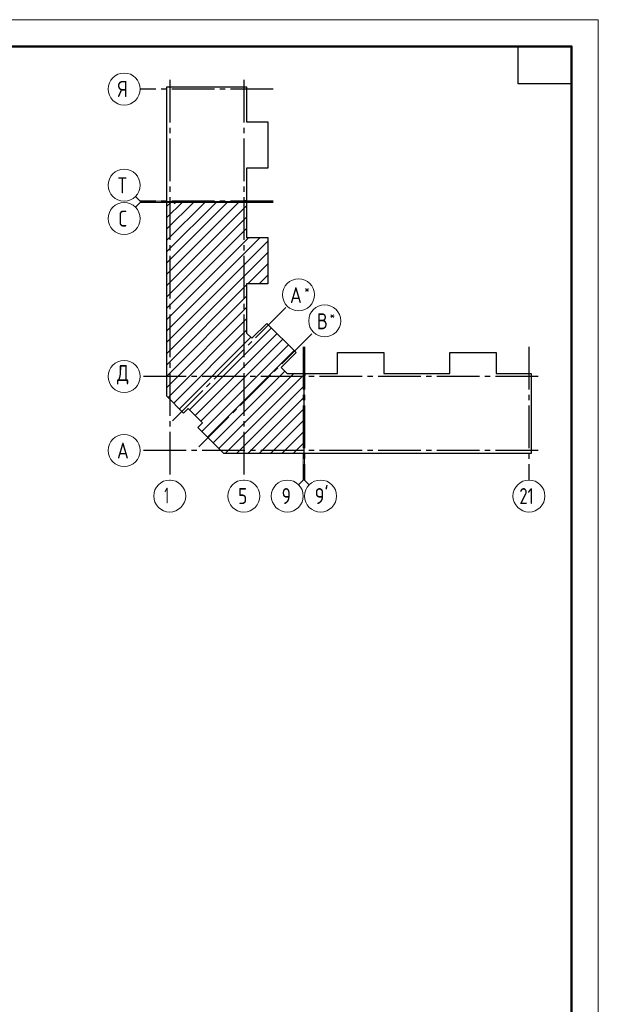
# Model space of a CAD drawing. Header units: millimetres. Extents: x 0 to 32559, y 0 to 42000.
# Tile 14 of 14: x 18849 to 29700, y 23540 to 42000. Entities that reach past the tile are written whole.
import ezdxf

# ---------------------------------------------------------------- set-up
doc = ezdxf.new("R2010")
doc.units = ezdxf.units.MM
doc.linetypes.add('______5', pattern=[1100, 800, -100, 100, -100])
doc.layers.add('Standard', color=7, linetype='Continuous', lineweight=25)
doc.layers.add('Оси', color=40, linetype='______5', lineweight=18)
doc.styles.add('ISOCPEUR', font='txt')

msp = doc.modelspace()

# ---------------------------------------------------------------- linework, layer by layer
at = {"layer": 'Standard', "color": 7, "linetype": 'Continuous', "lineweight": 13, "transparency": 33554687}
for p, q in [((21109, 38596), (21021, 38684)), ((21109, 38596), (21609, 38596)), ((21109, 38571), (21021, 38483)), ((21109, 38571), (21609, 38571)), ((24167, 33369), (24167, 33869)), ((24192, 33369), (24192, 33869)), ((24167, 33369), (24079, 33281)), ((24192, 33369), (24280, 33281))]:
    msp.add_line(p, q, dxfattribs=at)
at = {"layer": 'Standard', "color": 7, "linetype": 'Continuous', "lineweight": 35, "transparency": 33554687}
for p, q in [((21609, 37441), (22749, 38581)), ((21609, 37865), (22325, 38581)), ((21609, 38289), (21901, 38581)), ((21609, 37229), (22961, 38581)), ((21609, 37653), (22537, 38581)), ((21609, 38077), (22113, 38581)), ((21609, 38501), (21689, 38581)), ((21609, 37017), (23105, 38513)), ((21609, 36804), (23105, 38300)), ((21609, 36592), (23105, 38088)), ((21609, 36168), (23359, 37918)), ((21609, 36380), (23147, 37918)), ((21609, 35956), (23502, 37849)), ((21609, 35744), (23502, 37637)), ((23127, 37050), (23502, 37425)), ((23340, 37050), (23502, 37212)), ((21609, 35532), (23105, 37028)), ((21609, 35319), (23105, 36815)), ((21609, 35107), (23105, 36603)), ((21631, 34917), (23105, 36391)), ((22034, 34684), (23571, 36220)), ((21737, 34811), (23105, 36179)), ((21843, 34705), (23184, 36046)), ((22140, 34578), (23677, 36114)), ((22246, 34472), (23783, 36008)), ((22267, 34281), (23889, 35902)), ((22373, 34175), (23995, 35796)), ((22479, 34069), (23820, 35409)), ((22585, 33962), (23988, 35365)), ((22704, 33869), (24177, 35342)), ((22916, 33869), (24177, 35130)), ((23128, 33869), (24177, 34918)), ((23340, 33869), (24177, 34706)), ((23553, 33869), (24177, 34493)), ((23765, 33869), (24177, 34281)), ((23977, 33869), (24177, 34069))]:
    msp.add_line(p, q, dxfattribs=at)
at = {"layer": 'Standard', "color": 7, "linetype": 'Continuous', "lineweight": 13, "transparency": 33554687}
msp.add_lwpolyline([(0, 0), (29700, 0), (29700, 42000), (0, 42000), (0, 0)], close=True, dxfattribs=at)
at = {"layer": 'Standard', "color": 7, "linetype": 'Continuous', "lineweight": 50, "transparency": 33554687}
msp.add_lwpolyline([(2000, 41500), (29200, 41500), (29200, 500), (2000, 500), (2000, 41500)], close=True, dxfattribs=at)
at = {"layer": 'Standard', "color": 7, "linetype": 'Continuous', "lineweight": 25, "transparency": 33554687}
msp.add_lwpolyline([(29200, 41500), (29200, 40800), (28200, 40800), (28200, 41500), (29200, 41500)], close=True, dxfattribs=at)
for points in [[(21609, 38586), (21609, 40743), (23105, 40743), (23105, 40082), (23502, 40082), (23502, 39214), (23105, 39214), (23105, 38586), (23087, 38586), (23087, 38606), (23072, 38606), (23072, 38586), (21609, 38586)], [(21609, 35126), (21609, 38581), (21747, 38581), (21747, 38561), (21762, 38561), (21762, 38581), (23105, 38581), (23105, 37918), (23502, 37918), (23502, 37050), (23105, 37050), (23105, 36124), (23203, 36026), (23484, 36307), (24033, 35758), (23752, 35477), (23864, 35365), (24177, 35365), (24177, 33869), (22679, 33869), (22191, 34357), (22276, 34442), (22008, 34710), (21923, 34625), (21609, 34939), (21609, 35126)], [(24182, 33869), (24182, 35332), (24202, 35332), (24202, 35347), (24182, 35347), (24182, 35365), (24810, 35365), (24810, 35762), (25678, 35762), (25678, 35365), (26296, 35365), (26914, 35365), (26914, 35762), (27782, 35762), (27782, 35365), (28443, 35365), (28443, 33869), (26296, 33869), (24182, 33869)]]:
    msp.add_lwpolyline(points, dxfattribs=at)
at = {"layer": 'Оси', "color": 8, "linetype": '______5', "lineweight": -3, "transparency": 33554687}
for p, q in [((21662, 40870), (21662, 33369)), ((23052, 40870), (23052, 33369)), ((23605, 40700), (21109, 40700)), ((23605, 38596), (21109, 38596)), ((23605, 38571), (21109, 38571)), ((21717, 34481), (23867, 36631)), ((22207, 33991), (24357, 36141)), ((24167, 35865), (24167, 33369)), ((24192, 35865), (24192, 33369)), ((28400, 35865), (28400, 33369)), ((28570, 35312), (21109, 35312)), ((28570, 35312), (21109, 35312)), ((28570, 33922), (21109, 33922))]:
    msp.add_line(p, q, dxfattribs=at)
at = {"layer": 'Оси', "color": 7, "linetype": 'Continuous', "lineweight": 13, "transparency": 33554687}
for centre in [(20809, 40700), (20809, 38896), (20809, 38271), (24079, 36843), (24569, 36353), (20809, 35312), (20809, 35312), (20809, 33922), (21662, 33069), (23052, 33069), (23867, 33069), (24492, 33069), (28400, 33069)]:
    msp.add_circle(centre, 300, dxfattribs=at)

# ---------------------------------------------------------------- texts
at = {"layer": 'Standard', "color": 7, "linetype": 'Continuous', "lineweight": 25, "transparency": 33554687, "insert": (28220, 32919), "char_height": 300, "width": 472.29, "attachment_point": 7, "style": 'ISOCPEUR'}
msp.add_mtext('\\W0.75;21', dxfattribs=at)
at = {"layer": 'Оси', "color": 7, "linetype": 'Continuous', "lineweight": 25, "transparency": 33554687, "attachment_point": 7, "style": 'ISOCPEUR'}
for s, insert, char_height, width in [('\\W0.80;Я', (20689, 40550), 300, 359.84), ('\\W0.80;Т', (20689, 38746), 300, 359.84), ('\\W0.78;С', (20704, 38121), 300, 326.41), ('\\W0.82;А', (23918, 36686), 300, 392.64), ('\\W0.80;*', (24188, 36861), 180, 215.89), ('\\W0.80;*', (24663, 36371), 180, 215.91), ('\\W0.80;В', (24423, 36196), 300, 359.84), ('\\W0.82;Д', (20674, 35162), 300, 392.65), ('\\W0.82;А', (20674, 33772), 300, 392.65), ('\\W0.56;1', (21562, 32929), 300, 233.33), ("\\W0.84;9'", (24380, 32919), 300, 440.65), ('\\W0.78;5', (22947, 32919), 300, 326.41), ('\\W0.78;9', (23762, 32919), 300, 326.4)]:
    msp.add_mtext(s, dxfattribs=dict(at, insert=insert, char_height=char_height, width=width))

doc.saveas('drawing.dxf')
